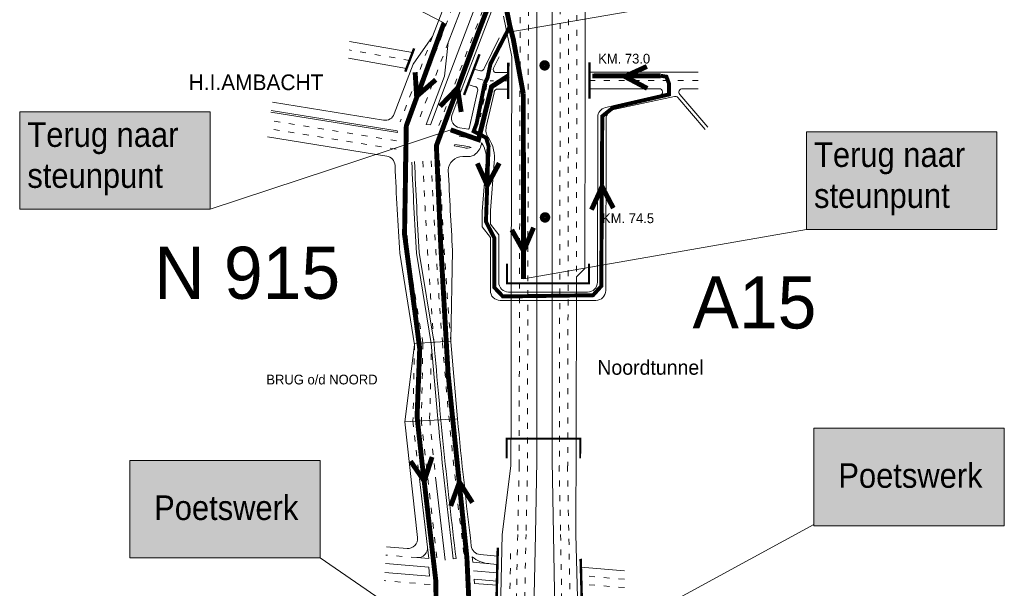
# Model space of a CAD drawing. Header units: metres. Extents: x 534 to 2093, y -2348 to -1299.
# Tile 6 of 7: x 1893 to 2093, y -1612 to -1496. Entities that reach past the tile are written whole.
import ezdxf

# ---------------------------------------------------------------- set-up
doc = ezdxf.new("R2010")
doc.units = ezdxf.units.M
doc.linetypes.add('ACAD_ISO03W100', pattern=[30, 12, -18])
doc.layers.get('0').update_dxf_attribs({"lineweight": 0})
for name, color, linetype, lineweight in [('deelstrepen', 8, 'ACAD_ISO03W100', 0), ('HEKTO', 7, 'Continuous', 0), ('Kunstwerk', 7, 'Continuous', 0), ('RW-MARK', 7, 'Continuous', 0), ('Spoorweg solid', 7, 'Continuous', 0), ('Strooi NIET', 10, 'Continuous', 0), ('Strooi WEL', 90, 'Continuous', 0), ('Text', 7, 'Continuous', 0)]:
    doc.layers.add(name, color=color, linetype=linetype, lineweight=lineweight)
doc.styles.add('TXT', font='technic_.ttf', dxfattribs={"width": 0.9, "height": 1.35})

msp = doc.modelspace()

# ---------------------------------------------------------------- hatches: boundary and pattern name
at = {"ltscale": 0.2}
h = msp.add_hatch(color=51, dxfattribs=at)
h.dxf.hatch_style = 1
h.paths.add_polyline_path([(1892.75, -1514.95), (1931.5, -1514.95), (1931.5, -1534.8), (1892.75, -1534.8)])
h = msp.add_hatch(color=51, dxfattribs=at)
h.dxf.hatch_style = 1
h.paths.add_polyline_path([(2052.83, -1519.03), (2091.58, -1519.03), (2091.58, -1538.88), (2052.83, -1538.88)])
h = msp.add_hatch(color=30, dxfattribs=at)
h.dxf.hatch_style = 1
h.paths.add_polyline_path([(2054.35, -1579.33), (2093.11, -1579.33), (2093.11, -1599.18), (2054.35, -1599.18)])
h = msp.add_hatch(color=30, dxfattribs=at)
h.dxf.hatch_style = 1
h.paths.add_polyline_path([(1915.13, -1585.88), (1953.88, -1585.88), (1953.88, -1605.73), (1915.13, -1605.73)])

# ---------------------------------------------------------------- linework, layer by layer
for p, q in [((1932.4, -1472.48), (1979.09, -1496.88)), ((2046.42, -1489.43), (1991.87, -1498.81)), ((1931.5, -1534.8), (1980.45, -1518.63)), ((2052.83, -1538.88), (1995.27, -1548.95)), ((2010.24, -1622.88), (2054.35, -1598.89)), ((1987.31, -1628.56), (1953.88, -1605.73))]:
    msp.add_line(p, q, dxfattribs=at)
for points in [[(1892.75, -1514.95), (1931.5, -1514.95), (1931.5, -1534.8), (1892.75, -1534.8)], [(2052.83, -1519.03), (2091.58, -1519.03), (2091.58, -1538.88), (2052.83, -1538.88)], [(2054.35, -1579.33), (2093.11, -1579.33), (2093.11, -1599.18), (2054.35, -1599.18)], [(1915.13, -1585.88), (1953.88, -1585.88), (1953.88, -1605.73), (1915.13, -1605.73)]]:
    msp.add_lwpolyline(points, close=True, dxfattribs=at)
at = {"layer": 'deelstrepen', "linetype": 'ACAD_ISO03W100', "ltscale": 0.1}
for p, q in [((2002.79, -1481.9), (2002.56, -1586.96)), ((2004.48, -1481.17), (2004.26, -1586.96)), ((1996.29, -1485.24), (1996.07, -1586.96)), ((1994.6, -1486.7), (1994.38, -1586.96)), ((1980.87, -1493.63), (1971.94, -1517.17)), ((1976.78, -1499.61), (1970.19, -1517)), ((1972.08, -1504.51), (1959.76, -1502.37)), ((1987.09, -1508.5), (1984.56, -1507.89)), ((1992.16, -1508.66), (1988.51, -1508.66)), ((2030.84, -1508.57), (2008.67, -1508.57)), ((1987.83, -1509.35), (1986.49, -1515.99)), ((1969.43, -1520.86), (1943.64, -1516.7)), ((1969.33, -1522.56), (1943.4, -1518.38)), ((1974.81, -1562.06), (1971.8, -1543.63)), ((1973.08, -1562.16), (1972.78, -1577.84)), ((1974.81, -1562.06), (1974.48, -1577.78)), ((1976.5, -1564.2), (1976.17, -1577.55)), ((1972.78, -1577.84), (1974.1, -1589.62)), ((1974.47, -1577.65), (1977.65, -1606)), ((1994.39, -1586.96), (1994.09, -1600.97)), ((1996.08, -1586.96), (1995.78, -1600.97)), ((2002.53, -1586.96), (2002.81, -1600.97)), ((2004.21, -1586.96), (2004.49, -1600.97)), ((1994.09, -1600.97), (1992.59, -1675.05)), ((1994.28, -1673.88), (1995.78, -1600.97)), ((2002.81, -1600.97), (2003.98, -1667.21)), ((2005.68, -1666.05), (2004.49, -1600.97)), ((1992.65, -1604.79), (1991.2, -1676)), ((1973.59, -1605.66), (1967.27, -1605.13)), ((1976.25, -1611.12), (1966.91, -1610.34)), ((2015.79, -1610.06), (2007, -1609.32)), ((2015.79, -1611.76), (2007.04, -1611.03))]:
    msp.add_line(p, q, dxfattribs=at)
at = {"layer": 'deelstrepen', "linetype": 'ACAD_ISO03W100', "ltscale": 0.1, "flags": 128}
msp.add_lwpolyline([(1978.07, -1517.78), (1981.55, -1508.62), (1987.35, -1493.33), (1988.01, -1491.57, -0.19745), (2000.2, -1479.53), (2005.56, -1477.34, 0.059027), (2010.6, -1473.55, 0.094518), (2016.29, -1465.39), (2026.59, -1442.36)], format="xyb", dxfattribs=at)
at = {"layer": 'deelstrepen', "linetype": 'ACAD_ISO03W100', "ltscale": 0.1}
msp.add_lwpolyline([(2006.18, -1480.28), (2006.03, -1549.83)], dxfattribs=at)
at = {"layer": 'deelstrepen', "linetype": 'ACAD_ISO03W100', "ltscale": 0.1, "flags": 128}
msp.add_lwpolyline([(1979.96, -1500.83), (1973.69, -1517.35)], dxfattribs=at)
at = {"layer": 'deelstrepen', "linetype": 'ACAD_ISO03W100', "ltscale": 0.1}
for centre, radius, start, end in [((2981.85, -1481.47), 1011.97, 182.47294, 183.52168), ((2984.12, -1481.41), 1010.27, 182.47294, 184.57043), ((2984.12, -1481.41), 1008.57, 182.47294, 184.57043), ((2984.12, -1481.41), 1006.87, 182.47294, 184.57529), ((2984.12, -1481.41), 1008.57, 184.57529, 187.07766), ((2984.12, -1481.41), 1012.52, 185.44824, 186.11473)]:
    msp.add_arc(centre, radius, start, end, dxfattribs=at)
at = {"layer": 'HEKTO', "const_width": 1.02, "flags": 128}
for points in [[(1999.57, -1504.97, 1), (1999.57, -1506.07, 1)], [(1999.65, -1535.89, 1), (1999.65, -1537, 1)]]:
    msp.add_lwpolyline(points, format="xyb", close=True, dxfattribs=at)
at = {"layer": 'Kunstwerk', "color": 9}
for p, q in [((1992.77, -1549.83), (1992.77, -1581.45)), ((1997.99, -1549.83), (1997.99, -1581.45)), ((2001.09, -1549.83), (2001.09, -1581.45)), ((2006.03, -1549.83), (2005.96, -1581.45))]:
    msp.add_line(p, q, dxfattribs=at)
at = {"layer": 'Kunstwerk'}
for p, q in [((1973.12, -1562.38), (1971.09, -1578.03)), ((1980.45, -1561.64), (1973.08, -1562.07)), ((1981.83, -1577.4), (1980.45, -1561.73)), ((1981.83, -1577.4), (1971.09, -1578.03))]:
    msp.add_line(p, q, dxfattribs=at)
for points, const_width in [([(1971.21, -1506.81), (1973.01, -1502.07)], 0.5), ([(1983.17, -1511.54), (1986.31, -1503.26)], 0.5), ([(2008.69, -1504.87), (2008.68, -1512.26)], 0.5), ([(1992.17, -1504.97), (1992.16, -1512.36)], 0.5), ([(2008.58, -1545.83), (2008.57, -1549.83), (1991.92, -1549.83), (1991.93, -1545.83)], 0.4), ([(2006.8, -1585.45), (2006.81, -1581.45), (1991.85, -1581.45), (1991.84, -1585.45)], 0.4), ([(1990.04, -1603.62), (1989.73, -1616.38)], 0.5), ([(2006.9, -1605.9), (2007.23, -1617.84)], 0.5)]:
    msp.add_lwpolyline(points, dxfattribs=dict(at, const_width=const_width))
at = {"layer": 'RW-MARK'}
for p, q in [((2001.09, -1482.49), (2001.09, -1549.83)), ((1997.99, -1484.06), (1997.99, -1549.83)), ((1991.2, -1495.53), (1992.87, -1503.76)), ((1972.69, -1502.9), (1959.86, -1500.67)), ((1976.78, -1499.61), (1972.81, -1505.3)), ((1990.34, -1499.9), (1987.31, -1506.05)), ((1979.96, -1500.83), (1979.17, -1507.72)), ((1971.47, -1506.13), (1959.67, -1504.07)), ((1990.33, -1503.76), (1989.17, -1506.11)), ((1992.87, -1503.76), (1992.77, -1549.83)), ((1986.5, -1506.61), (1985.18, -1506.26)), ((1992.17, -1506.97), (1989.52, -1506.97)), ((2030.84, -1506.87), (2008.67, -1506.87)), ((1985.52, -1509.86), (1983.97, -1509.44)), ((1985.98, -1510.49), (1984.22, -1518.39)), ((1992.16, -1510.36), (1989.79, -1510.36)), ((2022.88, -1510.26), (2008.67, -1510.26)), ((2022.88, -1510.26), (2008.68, -1510.26)), ((2030.84, -1510.26), (2027.59, -1510.26)), ((1989.27, -1511.07), (1987.69, -1518.04)), ((2007.8, -1512.26), (2007.73, -1546.86)), ((2023.01, -1511.67), (2011.94, -1514.11)), ((2026, -1511.83), (2013.65, -1514.47)), ((2026.67, -1512.07), (2032.23, -1518.57)), ((2027.05, -1511.43), (2032.77, -1518.11)), ((1969.55, -1518.83), (1943.93, -1514.7)), ((1969.61, -1519.17), (1943.88, -1515.02)), ((2010.37, -1516.06), (2010.3, -1549.65)), ((2012.07, -1516.42), (2011.99, -1551.35)), ((1975.45, -1517.52), (1976.32, -1517.61)), ((1984.05, -1518.51), (1982.29, -1518.23)), ((1984.22, -1518.39), (1984.05, -1518.51)), ((1967.45, -1523.97), (1943.15, -1520.06)), ((1969.61, -1519.17), (1969.55, -1518.83)), ((1984.05, -1520.23), (1982.17, -1519.92)), ((1981.14, -1521.91), (1981.31, -1521.6)), ((1983.14, -1522.23), (1981.14, -1521.91)), ((1983.18, -1521.9), (1981.31, -1521.6)), ((1982.9, -1524.08), (1984.03, -1524.03)), ((1986.86, -1535.27), (1987.64, -1525.15)), ((1988.57, -1535.07), (1989.33, -1525.28)), ((1986.86, -1535.42), (1986.85, -1538.38)), ((1988.56, -1535.22), (1988.55, -1537.8)), ((1986.85, -1538.38), (1988.54, -1540.56)), ((1988.55, -1537.8), (1990.24, -1539.98)), ((1988.52, -1551.32), (1988.54, -1540.56)), ((1990.22, -1549.62), (1990.24, -1539.98)), ((1973.12, -1562.38), (1970.07, -1543.73)), ((1976.51, -1562.08), (1973.51, -1543.7)), ((1977.07, -1562), (1974.06, -1543.57)), ((1980.84, -1543.16), (1980.45, -1561.64)), ((2006.03, -1549.83), (2006.04, -1548.54)), ((2007.73, -1546.86), (2006.04, -1548.54)), ((2008.3, -1551.63), (1992.22, -1551.63)), ((2009.99, -1553.33), (1990.52, -1553.33)), ((1976.51, -1562.08), (1977.86, -1577.45)), ((1980.45, -1561.64), (1980.45, -1561.65)), ((1971.09, -1578.03), (1973.73, -1601.57)), ((1992.7, -1581.45), (1992.69, -1586.96)), ((1997.99, -1581.45), (1997.99, -1585.97)), ((2001.09, -1581.45), (2001.09, -1585.97)), ((2005.96, -1581.45), (2005.92, -1600.97)), ((1997.69, -1600.97), (1997.99, -1585.97)), ((2001.09, -1585.97), (2001.37, -1600.97)), ((1990.96, -1600.97), (1992.69, -1586.96)), ((1974.1, -1589.62), (1976.03, -1605.86)), ((1977.35, -1589.27), (1979.36, -1606.14)), ((1990.96, -1600.97), (1989.37, -1664.63)), ((1971.58, -1603.78), (1967.41, -1603.43)), ((1976.03, -1607.57), (1967.16, -1606.82)), ((1976.03, -1605.86), (1973.59, -1605.66)), ((1981.54, -1605.83), (1980.98, -1605.87)), ((1984.93, -1606.61), (1984.84, -1605.5)), ((1989.96, -1607.03), (1984.93, -1606.61)), ((1990, -1605.33), (1986.46, -1605.03)), ((1976.14, -1609.41), (1967.03, -1608.65)), ((1976.03, -1607.57), (1976.14, -1609.41)), ((1989.92, -1608.73), (1985.08, -1608.33)), ((2015.79, -1608.36), (2006.95, -1607.61)), ((1989.87, -1610.43), (1985.23, -1610.04)), ((1985.23, -1610.04), (1985.3, -1610.9)), ((1989.85, -1611.29), (1985.3, -1610.9))]:
    msp.add_line(p, q, dxfattribs=at)
at = {"layer": 'RW-MARK', "linetype": 'ACAD_ISO03W100', "ltscale": 0.5}
msp.add_line((2030.84, -1506.87), (2008.69, -1506.87), dxfattribs=at)
at = {"layer": 'RW-MARK'}
for points in [[(1980.74, -1515.54), (1983.14, -1509.22), (1988.94, -1493.93), (1989.59, -1492.21, -0.197042), (2000.85, -1481.11), (2006.31, -1478.87, 0.060153), (2011.78, -1474.77, 0.094605), (2017.84, -1466.08), (2027.37, -1444.77, -0.397053), (2029.91, -1443.72), (2059.82, -1455.03)], [(1979.96, -1500.83), (1983.37, -1491.82), (1984.07, -1489.99, -0.198295), (1998.59, -1475.6), (2003.66, -1473.52, 0.055659), (2007.65, -1470.49, 0.094246), (2012.41, -1463.65), (2015.94, -1455.77)], [(1976.32, -1517.61), (1979.96, -1508.02), (1985.76, -1492.72), (1986.44, -1490.94, -0.197815), (1999.56, -1477.96), (2004.8, -1475.81, 0.057786), (2009.42, -1472.33, 0.094421), (2014.74, -1464.69)], [(1944.18, -1513.02), (1966.79, -1516.66, 0.356036), (1968.98, -1515.4), (1972.81, -1505.3)]]:
    msp.add_lwpolyline(points, format="xyb", dxfattribs=at)
for points in [[(2007.8, -1512.26), (2007.85, -1491.69), (2007.85, -1479.26)], [(1976.78, -1499.61), (1979.17, -1493.31), (1979.17, -1489.22)], [(1975.45, -1517.52), (1979.17, -1507.72)]]:
    msp.add_lwpolyline(points, dxfattribs=at)
for centre, radius, start, end in [((1986.62, -1505.91), 0.706, 260.121, 348.7447), ((1989.76, -1506.37), 0.644, 156.0622, 248.1684), ((1985.28, -1510.52), 0.706, 2.2027, 80.121), ((1989.98, -1511.04), 0.706, 105.9461, 182.2052), ((2022.88, -1510.97), 0.706, 280.452, 90), ((2027.59, -1510.97), 0.706, 90, 220.5686), ((2026.13, -1512.53), 0.706, 40.5686, 100.452), ((1990.45, -1518.67), 2.83, 167.2136, 214.7799), ((1982.29, -1524.33), 7.1, 352.3059, 34.7799), ((1983.84, -1520.38), 1.98, 249.0617, 293.7386), ((1981.76, -1532.65), 10.84, 74.5924, 82.4444), ((1983.37, -1520.89), 3.39, 309.5171, 353.9768), ((1982.27, -1524.34), 5.43, 351.4373, 34.7318), ((1967.13, -1525.95), 2, 2.5083, 80.8423), ((1982.81, -1526.92), 2.84, 88.1472, 178.7306), ((1984.17, -1522.06), 1.98, 266.1227, 313.1968), ((2980.13, -1481.57), 1011.97, 182.50835, 183.52168), ((2983.56, -1481.54), 1011.97, 182.47294, 183.52168), ((2984.12, -1481.41), 1011.97, 182.47294, 183.52168), ((2984.12, -1481.41), 1005.18, 182.59145, 183.52168), ((1988.86, -1535.43), 2, 175.6208, 179.8728), ((1990.56, -1535.22), 2, 175.5305, 179.8728), ((1992.22, -1549.63), 2, 179.8728, 270), ((2008.3, -1549.63), 2, 270, 359.8729), ((1990.52, -1551.33), 2, 179.8728, 270), ((2009.99, -1551.33), 2, 270, 359.8729), ((2984.12, -1481.41), 1010.26, 184.57529, 187.07389), ((2984.12, -1481.41), 1014.22, 185.44471, 185.46012), ((2984.12, -1481.41), 1010.83, 185.45179, 187.07263), ((2984.12, -1481.41), 1006.87, 185.47046, 186.95181), ((1971.74, -1601.79), 2, 265.2069, 6.3948), ((1973.76, -1603.66), 2, 265.2069, 6.7816), ((1986.63, -1603.04), 2, 186.9518, 265.2069), ((1988.69, -1600.9), 6, 229.9836, 265.2069)]:
    msp.add_arc(centre, radius, start, end, dxfattribs=at)
at = {"layer": 'RW-MARK', "ltscale": 0.5}
msp.add_arc((1982.61, -1516.25), 2, 159.2326, 260.8423, dxfattribs=at)
at = {"layer": 'Spoorweg solid'}
for p, q in [((1996.15, -1672.6), (1997.69, -1600.97)), ((2001.37, -1600.97), (2002.69, -1668.1)), ((2005.92, -1600.97), (2006.38, -1617.87))]:
    msp.add_line(p, q, dxfattribs=at)
for centre, start in [((2012.37, -1516.07), 102.4686), ((2014.07, -1516.43), 102.062)]:
    msp.add_arc(centre, 2, start, 179.8729, dxfattribs=at)
at = {"layer": 'Strooi NIET', "color": 3, "ltscale": 0.2, "const_width": 1}
msp.add_lwpolyline([(1992.51, -1497.57), (1991.34, -1491.85)], dxfattribs=at)
at = {"layer": 'Strooi NIET', "ltscale": 0.2, "const_width": 1}
for points in [[(2020.44, -1510.2), (2015.89, -1507.78), (2020.37, -1505.74)], [(1997.32, -1538.52), (1995.29, -1543.26), (1992.88, -1538.97)]]:
    msp.add_lwpolyline(points, dxfattribs=at)
at = {"layer": 'Strooi NIET', "linetype": 'ACAD_ISO03W100', "ltscale": 0.2, "const_width": 1}
for points in [[(1992.17, -1507.66), (1988.77, -1509.85), (1986.11, -1520.63), (1980.45, -1518.63)], [(2009.28, -1507.67), (2023.2, -1507.63)], [(1995.27, -1548.95), (1995.23, -1511.33)]]:
    msp.add_lwpolyline(points, dxfattribs=at)
at = {"layer": 'Strooi WEL', "ltscale": 0.2, "const_width": 1}
for points in [[(1984.98, -1632.62), (1983.75, -1605.64), (1979.92, -1568.22), (1978.42, -1541.91), (1977.54, -1521.87), (1986.17, -1498.54), (1988.85, -1491.57), (1992.8, -1485.62), (1999.26, -1481.04), (2006.63, -1477.47), (2014.01, -1470.45), (2024.44, -1448.61), (2026.01, -1440.19), (2021.34, -1435.84), (1976.3, -1419.72), (1972.91, -1419.5), (1969.86, -1421.65), (1968.38, -1425.64), (1962.04, -1460.15)], [(1979.09, -1496.88), (1971.42, -1517.81), (1971.06, -1539.89), (1973.47, -1557.9), (1974.15, -1563.19), (1973.61, -1576.97), (1974.63, -1586.44), (1977.42, -1610.33), (1977.58, -1621.63)], [(1977.41, -1508.44), (1973.52, -1511.82), (1973.22, -1506.91)], [(1978.28, -1513.85), (1981.85, -1510.13), (1982.59, -1514.99)], [(1990.34, -1525.4), (1987.89, -1529.93), (1985.88, -1525.45)], [(2009.1, -1534.88), (2011.25, -1530.2), (2013.55, -1534.55)], [(1976.66, -1585.18), (1975.08, -1590.09), (1972.28, -1586.04)], [(1980.46, -1595.15), (1982.23, -1590.31), (1984.87, -1594.47)]]:
    msp.add_lwpolyline(points, dxfattribs=at)
at = {"layer": 'Strooi WEL', "linetype": 'ACAD_ISO03W100', "ltscale": 0.2}
for points, const_width in [([(1987.37, -1509.19), (1987.94, -1508.06), (1988.55, -1505.2), (1992.51, -1497.57)], 0.8), ([(1992.51, -1497.57), (1993.18, -1500.14), (1995.23, -1511.33)], 1), ([(1987.37, -1509.19), (1985.73, -1517.31), (1985.13, -1518.92), (1987.65, -1520.23), (1988.16, -1521.91), (1987.63, -1537.3), (1989.33, -1540.64), (1989.33, -1550.69), (1991.08, -1552.53), (2009.42, -1552.27), (2011.12, -1550.39), (2011.12, -1545.29), (2011.3, -1515.86), (2013.59, -1514.03), (2024.88, -1511.43), (2024.88, -1509.24), (2024.35, -1507.82), (2023.2, -1507.63)], 0.8)]:
    msp.add_lwpolyline(points, dxfattribs=dict(at, const_width=const_width))

# ---------------------------------------------------------------- texts
at = {"color": 1, "ltscale": 0.2, "char_height": 5, "attachment_point": 1, "style": 'TXT'}
for insert in [(1894.31, -1517.1), (2054.39, -1521.18)]:
    msp.add_mtext_dynamic_manual_height_columns('{\\fArial|b0|i0|c0|p34;Terug naar steunpunt}', width=38.4588, gutter_width=6.75, heights=[0], dxfattribs=dict(at, insert=insert))
at = {"ltscale": 0.2, "char_height": 5, "attachment_point": 1, "style": 'TXT'}
for insert in [(2059.34, -1586.45), (1920.11, -1593)]:
    msp.add_mtext_dynamic_manual_height_columns('{\\fArial|b0|i0|c0|p34;Poetswerk}', width=16.1269, gutter_width=6.75, heights=[0], dxfattribs=dict(at, insert=insert))
at = {"layer": 'HEKTO'}
msp.add_text('KM. 73.0', height=1.978, dxfattribs=at).set_placement((2010.46, -1505.14))
at = {"layer": 'Text'}
for s, height, p in [('H.I.AMBACHT', 3.1791, (1927.14, -1510.55)), ('N 915', 10.597, (1920.14, -1553.01)), ('A15', 10.597, (2029.65, -1559.04)), ('Noordtunnel', 2.9672, (2010.29, -1568.45)), ('BRUG o/d NOORD', 1.9781, (1942.94, -1570.42))]:
    msp.add_text(s, height=height, dxfattribs=at).set_placement(p)
at = {"layer": 'Text', "linetype": 'Continuous'}
msp.add_text('KM. 74.5', height=1.978, dxfattribs=at).set_placement((2011.25, -1537.61))

doc.saveas('drawing.dxf')
